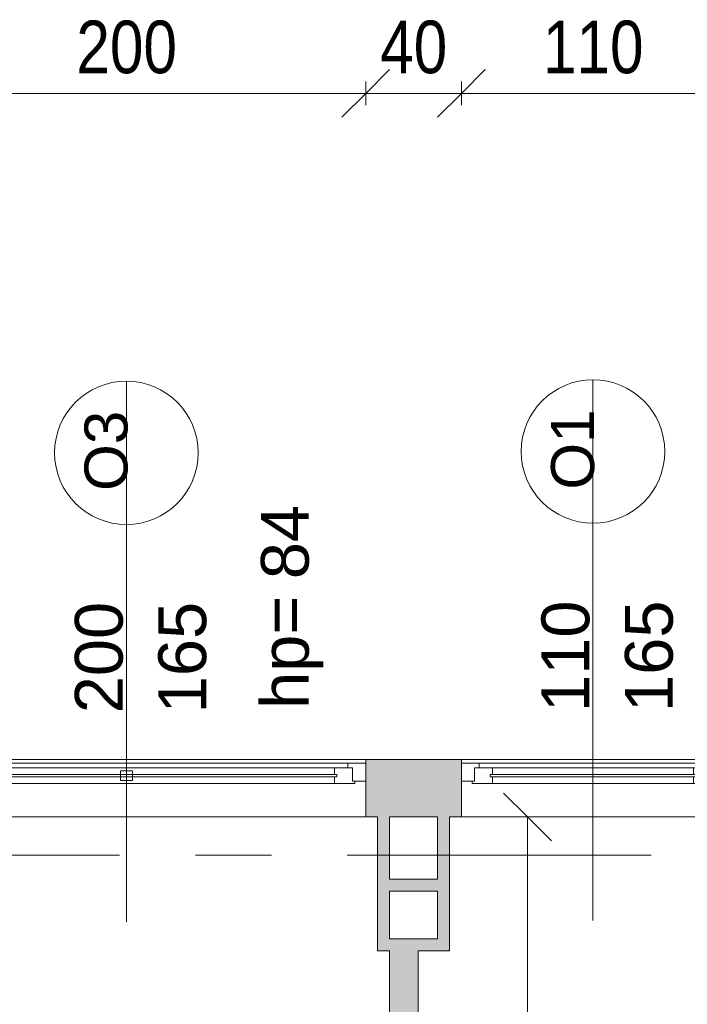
# Model space of a CAD drawing. Header units: centimetres. Extents: x -1631 to 1829, y -257 to 3158.
# Tile 112 of 129: x -477 to -198, y 2746 to 3158. Entities that reach past the tile are written whole.
import ezdxf

# ---------------------------------------------------------------- set-up
doc = ezdxf.new("R2010")
doc.units = ezdxf.units.CM
doc.linetypes.add('Oś', pattern=[222.25, 127, -31.75, 31.75, -31.75])
for name, color, linetype, lineweight in [('A-ANNO-DIMS', 211, 'Continuous', 13), ('A-ANNO-DIMS-100', 211, 'Continuous', 13), ('A-GLAZ', 151, 'Continuous', 13), ('A-GLAZ-IDEN', 152, 'Continuous', 13), ('A-WALL', 113, 'Continuous', 13), ('S-GRID', 1, 'Continuous', 13)]:
    doc.layers.add(name, color=color, linetype=linetype, lineweight=lineweight)
doc.layers.add('A-WALL-PATT', color=111, linetype='Continuous', lineweight=13, plot=False)
doc.styles.add('Arial Narrow_1', font='ARIALN.TTF', dxfattribs={"height": 22})
doc.styles.add('Arial Narrow_5', font='ARIALN.TTF', dxfattribs={"height": 20})
doc.styles.add('Arial_10', font='arial.ttf', dxfattribs={"height": 20})
doc.styles.add('Arial_13', font='arial.ttf', dxfattribs={"height": 0.2})
doc.styles.add('Arial_8', font='arial.ttf', dxfattribs={"height": 18})
doc.dimstyles.new('Diagonal_1_100__0_1_', dxfattribs={"dimscale": 30.48, "dimtxt": 22.515481, "dimasz": 0.656168, "dimexe": 0.164042, "dimexo": 0.0625, "dimgap": 0.065617, "dimtad": 1, "dimdec": 1, "dimrnd": 0.1, "dimdsep": 46, "dimtxsty": 'Arial Narrow_1', "dimblk1": 'OBLIQUE', "dimblk2": 'OBLIQUE', "dimsah": 1, "dimcen": 0.09, "dimazin": 0, "dimtfac": 1, "dimtdec": 4, "dimtix": 1, "dimtmove": 0, "dimatfit": 3, "dimfxl": 0.164042, "dimfxlon": 1, "dimtvp": 1, "dimtolj": 1, "dimtzin": 0, "dimarcsym": 2})
doc.dimstyles.new('Diagonal_1_100__0__wewnętrzne', dxfattribs={"dimscale": 30.48, "dimtxt": 20.468619, "dimasz": 0.656168, "dimexe": 0.164042, "dimexo": 0.0625, "dimgap": 0.032808, "dimtad": 1, "dimdec": 0, "dimdsep": 46, "dimtxsty": 'Arial Narrow_5', "dimblk1": 'OBLIQUE', "dimblk2": 'OBLIQUE', "dimsah": 1, "dimcen": 0.09, "dimazin": 0, "dimtfac": 1, "dimtdec": 4, "dimtix": 1, "dimtmove": 0, "dimatfit": 3, "dimfxl": 0.164042, "dimfxlon": 1, "dimtvp": 1, "dimtolj": 1, "dimtzin": 0, "dimarcsym": 2})

# ---------------------------------------------------------------- blocks, each defined once
blk = doc.blocks.new('Okno - automatyczna etykieta - 110x165 _projektowane_-2619627-6_piętro IV __13_80 m_ - stan projektowany')
at = {"layer": 'A-GLAZ'}
for p, q in [((-55, -3), (-49.5, -3)), ((-55, -10.5), (-55, -3)), ((-50.5, -2), (-42, -2)), ((-50.5, -3), (-50.5, -2)), ((-49.5, -3), (-50.5, -3)), ((-49.5, -8.5), (-49.5, -3)), ((-49.5, -3), (-49.5, -8.5)), ((-42, -2), (-42, -4.75)), ((42, -2), (-42, -2)), ((42, -2), (50.5, -2)), ((42, -4.75), (42, -2)), ((49.5, -3), (49.5, -8.5)), ((50.5, -3), (49.5, -3)), ((49.5, -3), (55, -3)), ((49.5, -8.5), (49.5, -3)), ((50.5, -2), (50.5, -3)), ((55, -3), (55, -10.5)), ((-43, -5.75), (-43, -4.75)), ((-43, -4.75), (43, -4.75)), ((-43, -4.75), (-43, -5.75)), ((-42, -4.75), (-43, -4.75)), ((43, -5.75), (-43, -5.75)), ((-43, -5.75), (-42, -5.75)), ((-42, -5.75), (-42, -8.5)), ((43, -4.75), (42, -4.75)), ((42, -5.75), (43, -5.75)), ((42, -8.5), (42, -5.75)), ((43, -4.75), (43, -5.75)), ((43, -5.75), (43, -4.75)), ((-47.5, -10.5), (-55, -10.5)), ((-55, -10.5), (55, -10.5)), ((-42, -8.5), (-49.5, -8.5)), ((-49.5, -8.5), (-47.5, -8.5)), ((-47.5, -8.5), (-47.5, -10.5)), ((47.5, -10.5), (-47.5, -10.5)), ((42, -8.5), (-42, -8.5)), ((49.5, -8.5), (42, -8.5)), ((47.5, -8.5), (49.5, -8.5)), ((47.5, -10.5), (47.5, -8.5)), ((55, -10.5), (47.5, -10.5))]:
    blk.add_line(p, q, dxfattribs=at)
blk = doc.blocks.new('Okno - automatyczna etykieta - 200x165 _projektowane_-2631001-6_piętro IV __13_80 m_ - stan projektowany')
at = {"layer": 'A-GLAZ'}
for p, q in [((-100, -3), (-94.5, -3)), ((-100, -10.5), (-100, -3)), ((-95.5, -2), (-87, -2)), ((-95.5, -3), (-95.5, -2)), ((-94.5, -3), (-95.5, -3)), ((-94.5, -8.5), (-94.5, -3)), ((-94.5, -3), (-94.5, -8.5)), ((-87, -2), (-87, -4.75)), ((87, -2), (-87, -2)), ((-2.5, -7.25), (-2.5, -3.25)), ((-2.5, -3.25), (2.5, -3.25)), ((2.5, -3.25), (2.5, -7.25)), ((87, -2), (95.5, -2)), ((87, -4.75), (87, -2)), ((94.5, -3), (94.5, -8.5)), ((95.5, -3), (94.5, -3)), ((94.5, -3), (100, -3)), ((94.5, -8.5), (94.5, -3)), ((95.5, -2), (95.5, -3)), ((100, -3), (100, -10.5)), ((-88, -5.75), (-88, -4.75)), ((-88, -4.75), (88, -4.75)), ((-88, -4.75), (-88, -5.75)), ((-87, -4.75), (-88, -4.75)), ((88, -5.75), (-88, -5.75)), ((-88, -5.75), (-87, -5.75)), ((-87, -5.75), (-87, -8.5)), ((2.5, -7.25), (-2.5, -7.25)), ((88, -4.75), (87, -4.75)), ((87, -5.75), (88, -5.75)), ((87, -8.5), (87, -5.75)), ((88, -4.75), (88, -5.75)), ((88, -5.75), (88, -4.75)), ((-92.5, -10.5), (-100, -10.5)), ((-100, -10.5), (100, -10.5)), ((-87, -8.5), (-94.5, -8.5)), ((-94.5, -8.5), (-92.5, -8.5)), ((-92.5, -8.5), (-92.5, -10.5)), ((92.5, -10.5), (-92.5, -10.5)), ((87, -8.5), (-87, -8.5)), ((94.5, -8.5), (87, -8.5)), ((92.5, -8.5), (94.5, -8.5)), ((92.5, -10.5), (92.5, -8.5)), ((100, -10.5), (92.5, -10.5))]:
    blk.add_line(p, q, dxfattribs=at)
blk = doc.blocks.new('DIMBLOCK180-6_piętro IV __13_80 m_ - stan projektowany')
at = {"layer": 'A-ANNO-DIMS-100', "transparency": 16777216}
for p, q in [((-265.02, 2824.33), (-275.02, 2834.33)), ((-270.02, 2824.33), (-260.02, 2824.33)), ((-265.02, 2824.33), (-270.02, 2824.33)), ((-265.02, 2593.33), (-265.02, 2824.33)), ((-265.02, 2824.33), (-255.02, 2814.33)), ((-265.02, 2593.33), (-275.02, 2603.33)), ((-270.02, 2593.33), (-260.02, 2593.33)), ((-265.02, 2593.33), (-270.02, 2593.33)), ((-265.02, 2593.33), (-255.02, 2583.33))]:
    blk.add_line(p, q, dxfattribs=at)
at = {"layer": 'A-ANNO-DIMS-100', "color": 0, "transparency": 16777216, "insert": (-291.87, 2689.82), "char_height": 20, "width": 45.6158, "attachment_point": 1, "rotation": 90, "line_spacing_factor": 0.974696, "style": 'Arial Narrow_5'}
blk.add_mtext('231', dxfattribs=at)
blk = doc.blocks.new('_Oblique')
at = {"color": 0, "linetype": 'ByBlock', "lineweight": -2}
blk.add_line((-0.5, -0.5), (0.5, 0.5), dxfattribs=at)
blk = doc.blocks.new('DIMBLOCK203-6_piętro IV __13_80 m_ - stan projektowany')
at = {"layer": 'A-ANNO-DIMS-100', "transparency": 16777216}
for p, q in [((-292.62, 3127.02), (-282.62, 3137.02)), ((-182.62, 3127.02), (-172.62, 3137.02)), ((-292.62, 3122.02), (-292.62, 3132.02)), ((-182.62, 3122.02), (-182.62, 3132.02)), ((-292.62, 3127.02), (-302.62, 3117.02)), ((-292.62, 3127.02), (-182.62, 3127.02)), ((-292.62, 3127.02), (-292.62, 3122.02)), ((-182.62, 3127.02), (-192.62, 3117.02)), ((-182.62, 3127.02), (-182.62, 3122.02))]:
    blk.add_line(p, q, dxfattribs=at)
at = {"layer": 'A-ANNO-DIMS-100', "color": 0, "transparency": 16777216, "insert": (-258.53, 3157.45), "char_height": 22, "width": 50.1774, "attachment_point": 1, "line_spacing_factor": 0.974696, "style": 'Arial Narrow_1'}
blk.add_mtext('110', dxfattribs=at)
blk = doc.blocks.new('Okno_PG_typ 100 - metka _wys_parapetu-2491532-6_piętro IV __13_80 m_ - stan projektowany')
at = {"layer": 'A-GLAZ-IDEN'}
blk.add_line((0, -1.8946), (0, 0.3677), dxfattribs=at)
blk.add_circle((0, 0.0677), 0.3, dxfattribs=at)
at = {"layer": 'A-GLAZ-IDEN', "insert": (0.5622, -1.0037), "char_height": 0.2, "width": 0.4949, "attachment_point": 1, "rotation": 90, "line_spacing_factor": 0.936439, "style": 'Arial_13'}
blk.add_mtext('\\pxt6.35,12.7,19.05,25.4,31.75,38.1,44.45,50.8,57.15,63.5,69.85,76.2,82.55,88.9,95.25,101.6,107.95,114.3,120.65,127,133.35,139.7,146.05,152.4,158.75,165.1,171.45,177.8,184.15,190.5,196.85,203.2;{hp=}', dxfattribs=at)
blk = doc.blocks.new('DIMBLOCK246-6_piętro IV __13_80 m_ - stan projektowany')
at = {"layer": 'A-ANNO-DIMS-100', "transparency": 16777216}
for p, q in [((-532.62, 3127.02), (-522.62, 3137.02)), ((-332.62, 3127.02), (-322.62, 3137.02)), ((-532.62, 3122.02), (-532.62, 3132.02)), ((-332.62, 3122.02), (-332.62, 3132.02)), ((-532.62, 3127.02), (-542.62, 3117.02)), ((-532.62, 3127.02), (-332.62, 3127.02)), ((-532.62, 3127.02), (-532.62, 3122.02)), ((-332.62, 3127.02), (-342.62, 3117.02)), ((-332.62, 3127.02), (-332.62, 3122.02))]:
    blk.add_line(p, q, dxfattribs=at)
at = {"layer": 'A-ANNO-DIMS-100', "color": 0, "transparency": 16777216, "insert": (-453.53, 3157.45), "char_height": 22, "width": 50.1774, "attachment_point": 1, "line_spacing_factor": 0.974696, "style": 'Arial Narrow_1'}
blk.add_mtext('200', dxfattribs=at)
blk = doc.blocks.new('DIMBLOCK247-6_piętro IV __13_80 m_ - stan projektowany')
at = {"layer": 'A-ANNO-DIMS-100', "transparency": 16777216}
for p, q in [((-332.62, 3127.02), (-322.62, 3137.02)), ((-292.62, 3127.02), (-282.62, 3137.02)), ((-332.62, 3122.02), (-332.62, 3132.02)), ((-292.62, 3122.02), (-292.62, 3132.02)), ((-332.62, 3127.02), (-342.62, 3117.02)), ((-332.62, 3127.02), (-292.62, 3127.02)), ((-332.62, 3127.02), (-332.62, 3122.02)), ((-292.62, 3127.02), (-302.62, 3117.02)), ((-292.62, 3127.02), (-292.62, 3122.02))]:
    blk.add_line(p, q, dxfattribs=at)
at = {"layer": 'A-ANNO-DIMS-100', "color": 0, "transparency": 16777216, "insert": (-326.56, 3157.45), "char_height": 22, "width": 33.4516, "attachment_point": 1, "line_spacing_factor": 0.974696, "style": 'Arial Narrow_1'}
blk.add_mtext('40', dxfattribs=at)

msp = doc.modelspace()

# ---------------------------------------------------------------- hatches: boundary and pattern name
at = {"layer": 'A-WALL-PATT'}
h = msp.add_hatch(color=9, dxfattribs=at)
h.paths.add_polyline_path([(1227.38, 2824.33), (1227.38, 2848.33), (507.38, 2848.33), (507.38, 2824.33), (1203.38, 2824.33)], flags=0)
h.paths.add_polyline_path([(307.38, 2824.33), (307.38, 2848.33), (267.38, 2848.33), (267.38, 2824.33), (297.38, 2824.33)], flags=0)
h.paths.add_polyline_path([(142.38, 2824.33), (157.38, 2824.33), (157.38, 2848.33), (-182.62, 2848.33), (-182.62, 2824.33), (17.38, 2824.33)], flags=0)
h.paths.add_polyline_path([(-332.62, 2824.33), (-292.62, 2824.33), (-292.62, 2848.33), (-332.62, 2848.33), (-332.62, 2839.33)], flags=0)
h.paths.add_polyline_path([(-532.62, 2824.33), (-532.62, 2848.33), (-1217.62, 2848.33), (-1217.62, 2824.33), (-547.62, 2824.33)], flags=0)
for points in [[(-327.62, 2768.33), (-322.62, 2768.33), (-322.62, 2824.33), (-327.62, 2824.33), (-327.62, 2818.87)], [(-302.62, 2773.33), (-297.62, 2773.33), (-297.62, 2824.33), (-302.62, 2824.33), (-302.62, 2793.33)], [(-302.62, 2793.33), (-302.62, 2798.33), (-322.62, 2798.33), (-322.62, 2793.33)], [(-297.62, 2768.33), (-297.62, 2773.33), (-322.62, 2773.33), (-322.62, 2768.33), (-310.62, 2768.33)]]:
    msp.add_hatch(color=9, dxfattribs=at).paths.add_polyline_path(points, flags=0)
h = msp.add_hatch(color=9, dxfattribs=at)
h.paths.add_polyline_path([(-322.62, 2110.83), (-310.62, 2110.83), (-310.62, 2123.83), (-322.62, 2123.83)], flags=0)
h.paths.add_polyline_path([(-322.62, 2224.83), (-310.62, 2224.83), (-310.62, 2542.83), (-322.62, 2542.83), (-322.62, 2265.07)], flags=0)
h.paths.add_polyline_path([(-322.62, 2643.83), (-310.62, 2643.83), (-310.62, 2768.33), (-322.62, 2768.33)], flags=0)

# ---------------------------------------------------------------- linework, layer by layer
at = {"layer": 'A-WALL', "lineweight": 9}
for p, q in [((307.38, 2848.33), (-1252.62, 2848.33)), ((-332.62, 2848.33), (-332.62, 2846.83)), ((-292.62, 2846.83), (-292.62, 2848.33)), ((-332.62, 2839.33), (-332.62, 2824.33)), ((-292.62, 2824.33), (-292.62, 2839.33)), ((-327.62, 2824.33), (-555.62, 2824.33)), ((-327.62, 2824.33), (-327.62, 2768.33)), ((-322.62, 2824.33), (-302.62, 2824.33)), ((-322.62, 2798.33), (-322.62, 2824.33)), ((-302.62, 2824.33), (-302.62, 2798.33)), ((-96.62, 2824.33), (-297.62, 2824.33)), ((-297.62, 2768.33), (-297.62, 2824.33)), ((-302.62, 2798.33), (-322.62, 2798.33)), ((-322.62, 2773.33), (-322.62, 2793.33)), ((-322.62, 2793.33), (-302.62, 2793.33)), ((-302.62, 2793.33), (-302.62, 2773.33)), ((-302.62, 2773.33), (-322.62, 2773.33)), ((-327.62, 2768.33), (-322.62, 2768.33)), ((-322.62, 2768.33), (-322.62, 2643.83)), ((-310.62, 2643.83), (-310.62, 2768.33)), ((-310.62, 2768.33), (-297.62, 2768.33))]:
    msp.add_line(p, q, dxfattribs=at)
at = {"layer": 'S-GRID', "linetype": 'Oś'}
msp.add_line((1342.46, 2808.33), (-1368.76, 2808.33), dxfattribs=at)

# ---------------------------------------------------------------- block references
at = {"layer": 'A-GLAZ', "rotation": 180}
for name, p in [('Okno - automatyczna etykieta - 200x165 _projektowane_-2631001-6_piętro IV __13_80 m_ - stan projektowany', (-432.62, 2836.33)), ('Okno - automatyczna etykieta - 110x165 _projektowane_-2619627-6_piętro IV __13_80 m_ - stan projektowany', (-237.62, 2836.33))]:
    msp.add_blockref(name, p, dxfattribs=at)
at = {"layer": 'A-GLAZ-IDEN', "xscale": 99.99999999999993, "yscale": 99.99999999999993, "zscale": 99.99999999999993}
for p in [(-237.62, 2970.44), (-432.62, 2969.88)]:
    msp.add_blockref('Okno_PG_typ 100 - metka _wys_parapetu-2491532-6_piętro IV __13_80 m_ - stan projektowany', p, dxfattribs=at)

# ---------------------------------------------------------------- texts
at = {"layer": 'A-GLAZ-IDEN', "rotation": 90, "line_spacing_factor": 0.936439}
for s, insert, char_height, width, attachment_point, style in [('\\pxqc,t7.05556,14.11111,21.16667,28.22222,35.27778,42.33333,49.38889,56.44444,63.5,70.55556,77.61111,84.66667,91.72222,98.77778,105.83333,112.88889,119.94444,127,134.05556,141.11111,148.16667,155.22222,162.27778,169.33333,176.38889,183.44444,190.5,197.55556,204.61111,211.66667,218.72222,225.77778;{O3}', (-441.01, 2977.47), 18, 33.7, 5, 'Arial_8'), ('\\pxqc,t7.05556,14.11111,21.16667,28.22222,35.27778,42.33333,49.38889,56.44444,63.5,70.55556,77.61111,84.66667,91.72222,98.77778,105.83333,112.88889,119.94444,127,134.05556,141.11111,148.16667,155.22222,162.27778,169.33333,176.38889,183.44444,190.5,197.55556,204.61111,211.66667,218.72222,225.77778;{O1}', (-246.01, 2978.02), 18, 33.7, 5, 'Arial_8'), ('\\pxt6.35,12.7,19.05,25.4,31.75,38.1,44.45,50.8,57.15,63.5,69.85,76.2,82.55,88.9,95.25,101.6,107.95,114.3,120.65,127,133.35,139.7,146.05,152.4,158.75,165.1,171.45,177.8,184.15,190.5,196.85,203.2;{84}', (-376.4, 2923.79), 20, 32.4, 1, 'Arial_10'), ('\\pxqc,t6.35,12.7,19.05,25.4,31.75,38.1,44.45,50.8,57.15,63.5,69.85,76.2,82.55,88.9,95.25,101.6,107.95,114.3,120.65,127,133.35,139.7,146.05,152.4,158.75,165.1,171.45,177.8,184.15,190.5,196.85,203.2;{200}', (-444.02, 2891), 20, 48.3, 5, 'Arial_10'), ('\\pxqc,t6.35,12.7,19.05,25.4,31.75,38.1,44.45,50.8,57.15,63.5,69.85,76.2,82.55,88.9,95.25,101.6,107.95,114.3,120.65,127,133.35,139.7,146.05,152.4,158.75,165.1,171.45,177.8,184.15,190.5,196.85,203.2;{165}', (-409.14, 2891), 20, 48.3, 5, 'Arial_10'), ('\\pxqc,t6.35,12.7,19.05,25.4,31.75,38.1,44.45,50.8,57.15,63.5,69.85,76.2,82.55,88.9,95.25,101.6,107.95,114.3,120.65,127,133.35,139.7,146.05,152.4,158.75,165.1,171.45,177.8,184.15,190.5,196.85,203.2;{110}', (-249.02, 2891.55), 20, 48.3, 5, 'Arial_10'), ('\\pxqc,t6.35,12.7,19.05,25.4,31.75,38.1,44.45,50.8,57.15,63.5,69.85,76.2,82.55,88.9,95.25,101.6,107.95,114.3,120.65,127,133.35,139.7,146.05,152.4,158.75,165.1,171.45,177.8,184.15,190.5,196.85,203.2;{165}', (-214.14, 2891.55), 20, 48.3, 5, 'Arial_10')]:
    msp.add_mtext(s, dxfattribs=dict(at, insert=insert, char_height=char_height, width=width, attachment_point=attachment_point, style=style))

# ---------------------------------------------------------------- dimensions: what is measured, and where the dimension line sits
at = {"layer": 'A-ANNO-DIMS'}
for base, p1, p2, override, picture, middle in [((-332.62, 3127.02), (-532.62, 3122.02), (-332.62, 3122.02), {"dimpost": '<>', "dimfxl": 200}, 'DIMBLOCK246-6_piętro IV __13_80 m_ - stan projektowany', (-432.62, 3140.25)), ((-292.62, 3127.02), (-332.62, 3122.02), (-292.62, 3122.02), {"dimpost": '<>', "dimfxl": 40}, 'DIMBLOCK247-6_piętro IV __13_80 m_ - stan projektowany', (-312.62, 3140.25)), ((-182.62, 3127.02), (-292.62, 3122.02), (-182.62, 3122.02), {"dimpost": '<>', "dimfxl": 110}, 'DIMBLOCK203-6_piętro IV __13_80 m_ - stan projektowany', (-237.62, 3140.25))]:
    dim = msp.add_linear_dim(base=base, p1=p1, p2=p2, dimstyle='Diagonal_1_100__0_1_', override=override, dxfattribs=at)
    dim.commit()
    dim.dimension.update_dxf_attribs({"geometry": picture, "text_midpoint": middle})
dim = msp.add_linear_dim(base=(-265.02, 2824.33), p1=(-270.02, 2593.33), p2=(-270.02, 2824.33), angle=90, dimstyle='Diagonal_1_100__0__wewnętrzne', override={"dimpost": '<>', "dimfxl": 231}, dxfattribs=at)
dim.commit()
dim.dimension.update_dxf_attribs({"geometry": 'DIMBLOCK180-6_piętro IV __13_80 m_ - stan projektowany', "text_midpoint": (-276.23, 2708.83)})

doc.saveas('drawing.dxf')
